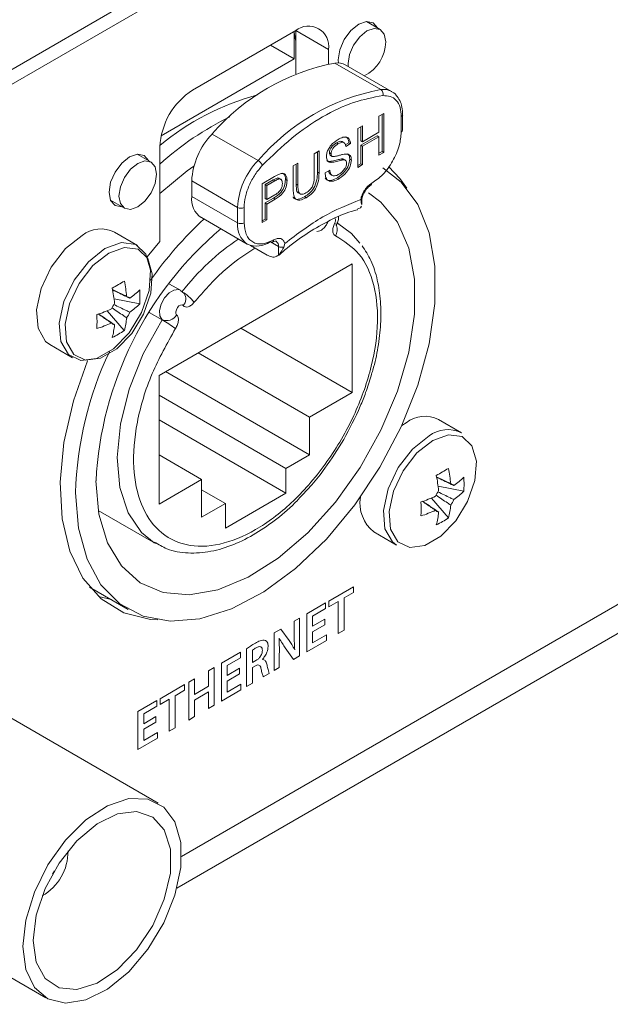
# Model space of a CAD drawing. Header units: millimetres. Extents: x 0 to 1118, y 0 to 864.
# Tile 131 of 156: x 914.51 to 920.89, y 547.78 to 558.4. Entities that reach past the tile are written whole.
import ezdxf

# ---------------------------------------------------------------- set-up
doc = ezdxf.new("R2010")
doc.units = ezdxf.units.MM

msp = doc.modelspace()

# ---------------------------------------------------------------- linework, layer by layer
at = {"color": 7, "linetype": 'Continuous', "lineweight": 15}
for p, q in [((931.572, 567.759), (882.834, 539.623)), ((931.522, 567.569), (882.834, 539.462)), ((918.407, 558.291), (918.258, 558.378)), ((916.262, 549.37), (931.522, 558.179)), ((917.495, 558.281), (916.381, 557.639)), ((917.477, 558.262), (917.477, 557.975)), ((917.495, 557.816), (917.495, 558.281)), ((917.477, 557.975), (917.221, 558.123)), ((917.848, 557.92), (917.848, 558.077)), ((917.477, 557.975), (916.041, 557.146)), ((918.531, 557.623), (918.036, 557.908)), ((931.399, 557.795), (916.212, 549.028)), ((918.394, 557.357), (918.445, 557.386)), ((918.394, 557.185), (918.394, 557.357)), ((918.427, 557.376), (918.427, 556.977)), ((918.445, 557.386), (918.445, 556.967)), ((918.65, 557.207), (918.65, 557.373)), ((918.166, 557.225), (918.217, 557.254)), ((918.166, 556.805), (918.166, 557.225)), ((918.199, 557.244), (918.199, 557.093)), ((918.217, 557.254), (918.217, 557.082)), ((918.376, 557.146), (918.199, 557.044)), ((918.217, 557.082), (918.394, 557.185)), ((918.394, 557.136), (918.217, 557.034)), ((918.376, 557.146), (918.394, 557.136)), ((918.394, 556.937), (918.394, 557.136)), ((916.027, 557.026), (916.027, 556.006)), ((917.936, 557.07), (917.954, 557.06)), ((918.018, 557.071), (917.996, 557.084)), ((918.069, 557.071), (918.03, 557.049)), ((918.087, 557.061), (918.035, 557.031)), ((918.069, 557.071), (918.087, 557.061)), ((918.199, 557.093), (918.217, 557.082)), ((918.199, 557.044), (918.199, 556.845)), ((918.199, 557.044), (918.217, 557.034)), ((918.217, 557.034), (918.217, 556.835)), ((915.933, 556.863), (915.783, 556.949)), ((917.695, 556.953), (917.747, 556.983)), ((917.695, 556.715), (917.695, 556.953)), ((917.729, 556.973), (917.729, 556.752)), ((917.747, 556.983), (917.747, 556.742)), ((917.859, 556.963), (917.877, 556.953)), ((917.872, 556.933), (917.89, 556.923)), ((918.427, 556.977), (918.394, 556.958)), ((918.445, 556.967), (918.394, 556.937)), ((918.427, 556.977), (918.445, 556.967)), ((917.467, 556.822), (917.518, 556.851)), ((917.467, 556.58), (917.467, 556.822)), ((917.501, 556.841), (917.501, 556.623)), ((917.518, 556.851), (917.518, 556.613)), ((917.862, 556.87), (917.879, 556.859)), ((917.988, 556.896), (918.006, 556.886)), ((918.034, 556.881), (918.012, 556.894)), ((918.078, 556.894), (918.096, 556.884)), ((918.199, 556.845), (918.166, 556.826)), ((918.217, 556.835), (918.166, 556.805)), ((918.199, 556.845), (918.217, 556.835)), ((917.132, 556.628), (917.265, 556.705)), ((917.294, 556.69), (917.312, 556.68)), ((917.335, 556.676), (917.313, 556.689)), ((917.812, 556.746), (917.863, 556.776)), ((917.868, 556.731), (917.89, 556.718)), ((917.946, 556.694), (917.964, 556.684)), ((916.372, 556.659), (916.372, 556.492)), ((917.132, 556.209), (917.132, 556.628)), ((917.252, 556.67), (917.166, 556.619)), ((917.166, 556.619), (917.166, 556.469)), ((917.166, 556.619), (917.183, 556.609)), ((917.27, 556.659), (917.183, 556.609)), ((917.183, 556.609), (917.183, 556.459)), ((917.384, 556.674), (917.402, 556.663)), ((917.183, 556.459), (917.271, 556.509)), ((917.522, 556.531), (917.544, 556.518)), ((917.59, 556.488), (917.608, 556.478)), ((915.495, 556.451), (915.645, 556.365)), ((917.255, 556.472), (917.166, 556.421)), ((917.166, 556.469), (917.183, 556.459)), ((917.166, 556.421), (917.166, 556.248)), ((917.166, 556.421), (917.183, 556.41)), ((917.272, 556.462), (917.183, 556.41)), ((917.183, 556.41), (917.183, 556.238)), ((918.193, 556.369), (918.205, 556.387)), ((918.203, 556.429), (918.197, 556.457)), ((918.204, 556.405), (918.203, 556.429)), ((918.208, 556.405), (918.208, 556.441)), ((918.143, 556.343), (918.162, 556.348)), ((918.193, 556.369), (918.16, 556.353)), ((916.476, 556.263), (916.971, 555.978)), ((917.166, 556.248), (917.132, 556.229)), ((917.183, 556.238), (917.132, 556.209)), ((917.166, 556.248), (917.183, 556.238)), ((917.967, 556.191), (917.942, 556.205)), ((915.785, 555.964), (915.538, 556.107)), ((916.027, 556.006), (915.892, 555.84)), ((917.008, 555.962), (917.185, 555.859)), ((917.376, 555.983), (917.365, 555.945)), ((918.105, 555.765), (916.019, 554.561)), ((918.105, 554.377), (918.105, 555.765)), ((916.249, 555.479), (916.126, 555.55)), ((916.289, 555.445), (916.249, 555.478)), ((915.81, 555.332), (915.533, 555.386)), ((915.644, 555.046), (915.46, 555.258)), ((916.051, 555.162), (915.914, 555.241)), ((918.105, 554.377), (916.902, 555.071)), ((914.838, 554.894), (915.085, 554.752)), ((916.443, 554.806), (917.645, 554.112)), ((916.089, 554.602), (917.645, 553.704)), ((916.019, 554.561), (916.019, 553.173)), ((917.645, 554.112), (918.105, 554.377)), ((916.019, 554.347), (917.389, 553.556)), ((917.389, 553.29), (916.019, 554.081)), ((917.645, 553.704), (917.645, 554.112)), ((918.688, 554.051), (918.642, 554.021)), ((919.285, 553.943), (919.038, 554.085)), ((916.019, 553.704), (916.478, 553.438)), ((917.389, 553.556), (917.645, 553.704)), ((917.389, 553.29), (917.389, 553.556)), ((916.019, 553.173), (916.478, 553.438)), ((916.478, 553.438), (916.478, 553.03)), ((916.478, 553.326), (916.735, 553.178)), ((916.735, 552.913), (917.389, 553.29)), ((919.31, 553.311), (919.033, 553.365)), ((919.144, 553.024), (918.96, 553.237)), ((915.362, 553.104), (915.98, 552.748)), ((916.478, 553.03), (916.735, 553.178)), ((916.735, 553.178), (916.735, 552.913)), ((918.338, 552.873), (918.585, 552.73)), ((915.268, 552.278), (915.687, 552.037)), ((915.366, 552.175), (915.504, 552.142)), ((916.011, 549.946), (913.878, 551.177)), ((912.665, 549.076), (914.798, 547.845))]:
    msp.add_line(p, q, dxfattribs=at)
at = {"color": 9, "linetype": 'Continuous', "lineweight": 0}
for p, q in [((917.469, 558.267), (917.477, 558.262)), ((917.848, 558.077), (917.495, 558.281)), ((918.414, 557.645), (917.919, 557.93)), ((918.635, 557.186), (918.635, 557.353)), ((917.088, 556.879), (916.593, 557.165)), ((917.729, 556.752), (917.747, 556.742)), ((916.372, 556.659), (916.867, 556.373)), ((917.252, 556.67), (917.27, 556.659)), ((917.501, 556.623), (917.518, 556.613)), ((916.867, 556.207), (916.372, 556.492)), ((916.867, 556.207), (916.867, 556.373)), ((916.938, 556.373), (916.938, 556.207)), ((917.255, 556.472), (917.272, 556.462)), ((917.309, 555.951), (917.221, 556.002)), ((917.309, 555.858), (917.309, 555.951)), ((918.119, 552.279), (917.854, 552.126)), ((918.119, 552.218), (918.119, 552.279)), ((917.854, 552.126), (917.854, 552.065)), ((917.854, 552.065), (917.955, 552.123)), ((917.955, 552.123), (917.955, 551.776)), ((918.017, 552.16), (918.119, 552.218)), ((918.017, 551.812), (918.017, 552.16)), ((917.818, 552.106), (917.615, 551.988)), ((917.677, 551.963), (917.818, 552.045)), ((917.818, 552.045), (917.818, 552.106)), ((917.537, 551.943), (917.479, 551.909)), ((917.479, 551.909), (917.479, 551.767)), ((917.537, 551.535), (917.537, 551.943)), ((917.615, 551.988), (917.615, 551.58)), ((917.677, 551.856), (917.677, 551.963)), ((917.811, 551.933), (917.677, 551.856)), ((917.811, 551.872), (917.811, 551.933)), ((917.333, 551.825), (917.261, 551.784)), ((917.424, 551.702), (917.333, 551.825)), ((917.677, 551.796), (917.811, 551.872)), ((917.955, 551.776), (918.017, 551.812)), ((917.261, 551.784), (917.261, 551.376)), ((917.315, 551.726), (917.317, 551.728)), ((917.615, 551.58), (917.826, 551.702)), ((917.677, 551.677), (917.677, 551.796)), ((917.826, 551.763), (917.677, 551.677)), ((917.826, 551.702), (917.826, 551.763)), ((916.965, 551.61), (916.965, 551.205)), ((917.027, 551.464), (917.027, 551.596)), ((917.38, 551.623), (917.472, 551.498)), ((917.485, 551.599), (917.484, 551.599)), ((916.897, 551.574), (916.693, 551.456)), ((916.756, 551.431), (916.897, 551.513)), ((916.897, 551.513), (916.897, 551.574)), ((917.065, 551.486), (917.027, 551.464)), ((917.135, 551.496), (917.135, 551.498)), ((917.318, 551.409), (917.318, 551.555)), ((917.472, 551.498), (917.537, 551.535)), ((916.615, 551.411), (916.552, 551.375)), ((916.615, 551.003), (916.615, 551.411)), ((916.693, 551.456), (916.693, 551.048)), ((916.756, 551.324), (916.756, 551.431)), ((916.889, 551.401), (916.756, 551.324)), ((916.889, 551.34), (916.889, 551.401)), ((917.027, 551.409), (917.059, 551.428)), ((917.027, 551.241), (917.027, 551.409)), ((917.261, 551.376), (917.318, 551.409)), ((916.401, 551.288), (916.339, 551.252)), ((916.401, 551.12), (916.401, 551.288)), ((916.552, 551.375), (916.552, 551.207)), ((916.756, 551.263), (916.889, 551.34)), ((917.145, 551.309), (917.21, 551.346)), ((916.295, 551.226), (916.03, 551.073)), ((916.193, 551.106), (916.295, 551.165)), ((916.295, 551.165), (916.295, 551.226)), ((916.339, 551.252), (916.339, 550.843)), ((916.552, 551.207), (916.401, 551.12)), ((916.693, 551.048), (916.904, 551.17)), ((916.756, 551.145), (916.756, 551.263)), ((916.904, 551.231), (916.756, 551.145)), ((916.904, 551.17), (916.904, 551.231)), ((916.965, 551.205), (917.027, 551.241)), ((916.03, 551.073), (916.03, 551.012)), ((916.03, 551.012), (916.13, 551.07)), ((916.13, 551.07), (916.13, 550.723)), ((916.193, 550.759), (916.193, 551.106)), ((916.401, 551.059), (916.552, 551.146)), ((916.552, 551.146), (916.552, 550.967)), ((915.994, 551.053), (915.791, 550.935)), ((915.853, 550.91), (915.994, 550.992)), ((915.994, 550.992), (915.994, 551.053)), ((916.401, 550.88), (916.401, 551.059)), ((916.552, 550.967), (916.615, 551.003)), ((915.791, 550.935), (915.791, 550.527)), ((915.853, 550.803), (915.853, 550.91)), ((915.986, 550.88), (915.853, 550.803)), ((915.986, 550.819), (915.986, 550.88)), ((916.339, 550.843), (916.401, 550.88)), ((915.853, 550.743), (915.986, 550.819)), ((915.853, 550.624), (915.853, 550.743)), ((916.13, 550.723), (916.193, 550.759)), ((915.791, 550.527), (916.002, 550.649)), ((916.002, 550.71), (915.853, 550.624)), ((916.002, 550.649), (916.002, 550.71))]:
    msp.add_line(p, q, dxfattribs=at)
at = {"color": 7, "linetype": 'Continuous', "lineweight": 15, "flags": 128}
for points in [[(918.38, 558.307), (918.379, 558.309), (918.332, 558.364), (918.26, 558.378), (918.175, 558.349), (918.091, 558.28), (918.019, 558.184), (917.971, 558.073), (917.954, 557.966), (917.957, 557.931)], [(918.062, 557.893), (918.06, 557.925), (918.076, 558.024), (918.12, 558.125), (918.186, 558.214), (918.264, 558.277), (918.341, 558.304), (918.407, 558.291), (918.452, 558.241), (918.467, 558.16), (918.467, 558.16)], [(917.495, 558.176), (917.493, 558.181), (917.477, 558.262)], [(915.7, 556.92), (915.616, 556.852), (915.544, 556.755), (915.496, 556.644), (915.479, 556.537), (915.496, 556.449), (915.544, 556.394), (915.616, 556.38), (915.618, 556.38)], [(915.905, 556.878), (915.905, 556.88), (915.857, 556.935), (915.785, 556.949), (915.7, 556.92)], [(918.437, 556.8), (918.635, 556.646), (918.814, 556.404), (918.936, 556.098), (918.998, 555.738), (918.998, 555.335), (918.936, 554.903), (918.814, 554.455), (918.635, 554.007), (918.405, 553.571), (918.133, 553.163), (917.826, 552.795), (917.494, 552.479), (917.149, 552.225), (916.801, 552.042), (916.461, 551.936), (916.14, 551.909), (915.849, 551.963), (915.597, 552.096), (915.392, 552.303), (915.241, 552.578), (915.148, 552.913), (915.117, 553.296), (915.117, 553.296)], [(915.992, 556.731), (915.977, 556.632), (915.933, 556.531), (915.867, 556.442), (915.789, 556.379), (915.711, 556.352), (915.645, 556.365), (915.601, 556.415), (915.586, 556.496), (915.601, 556.595), (915.645, 556.697), (915.711, 556.786), (915.789, 556.848), (915.867, 556.875), (915.933, 556.863), (915.977, 556.812), (915.992, 556.731)], [(916.396, 556.82), (916.323, 556.768), (916.027, 556.524)], [(918.695, 556.58), (918.621, 556.685), (918.502, 556.811)], [(915.338, 553.423), (915.369, 553.065), (915.462, 552.755), (915.612, 552.505), (915.814, 552.325), (916.062, 552.22), (916.346, 552.194), (916.655, 552.249), (916.98, 552.383), (917.307, 552.59), (917.625, 552.863), (917.923, 553.192), (918.19, 553.566), (918.416, 553.97), (918.594, 554.391), (918.715, 554.812), (918.777, 555.22), (918.777, 555.598), (918.715, 555.934), (918.594, 556.215), (918.416, 556.431), (918.28, 556.529)], [(917.945, 556.203), (918.097, 556.093), (918.189, 555.986)], [(915.188, 556.072), (915.009, 555.93), (914.854, 555.73), (914.745, 555.499), (914.695, 555.269), (914.712, 555.069), (914.793, 554.928), (914.838, 554.894)], [(915.435, 555.929), (915.256, 555.788), (915.101, 555.588), (914.992, 555.357), (914.942, 555.126), (914.959, 554.927), (915.04, 554.785), (915.174, 554.721), (915.344, 554.743), (915.526, 554.848), (915.695, 555.022), (915.83, 555.241), (915.911, 555.476), (915.928, 555.695), (915.878, 555.868), (915.768, 555.973), (915.613, 555.994), (915.435, 555.929)], [(915.246, 554.72), (915.094, 554.286), (914.991, 553.837), (914.95, 553.408), (914.971, 553.014), (915.054, 552.666), (915.197, 552.375), (915.394, 552.151), (915.64, 552), (915.927, 551.928), (916.007, 551.923)], [(918.935, 553.908), (918.756, 553.766), (918.601, 553.566), (918.492, 553.336), (918.442, 553.105), (918.459, 552.905), (918.54, 552.764), (918.585, 552.73)], [(914.547, 548.401), (914.579, 548.686), (914.672, 548.987), (914.819, 549.281), (915.01, 549.547), (915.23, 549.765), (915.463, 549.917), (915.692, 549.995), (915.899, 549.99), (916.07, 549.905), (916.191, 549.744), (916.254, 549.521), (916.254, 549.251), (916.191, 548.955), (916.07, 548.655), (915.899, 548.372), (915.692, 548.128), (915.463, 547.941), (915.23, 547.825), (915.01, 547.789), (914.819, 547.834), (914.672, 547.958), (914.579, 548.152), (914.547, 548.401)], [(914.659, 548.465), (914.692, 548.738), (914.788, 549.025), (914.94, 549.3), (915.132, 549.54), (915.349, 549.722), (915.57, 549.831), (915.777, 549.856), (915.951, 549.796), (916.076, 549.657), (916.141, 549.449), (916.141, 549.193), (916.076, 548.91), (915.951, 548.626), (915.777, 548.365), (915.57, 548.152), (915.349, 548.005), (915.132, 547.937), (914.94, 547.954), (914.788, 548.055), (914.692, 548.231), (914.659, 548.465)], [(914.888, 549.218), (914.878, 549.2), (914.867, 549.181)]]:
    msp.add_lwpolyline(points, dxfattribs=at)
at = {"color": 9, "linetype": 'Continuous', "lineweight": 0, "flags": 128}
for points in [[(917.914, 556.198), (917.926, 556.195), (917.934, 556.193), (917.938, 556.194), (917.938, 556.194)], [(915.475, 555.88), (915.304, 555.745), (915.156, 555.554), (915.052, 555.334), (915.004, 555.113), (915.02, 554.923), (915.098, 554.788), (915.226, 554.727), (915.388, 554.748), (915.562, 554.848), (915.724, 555.014), (915.852, 555.223), (915.93, 555.448), (915.946, 555.657), (915.898, 555.822), (915.793, 555.922), (915.646, 555.942), (915.475, 555.88)], [(916.051, 555.162), (916.027, 555.203), (916.024, 555.262), (916.042, 555.33), (916.078, 555.397), (916.127, 555.45), (916.18, 555.481), (916.229, 555.486), (916.249, 555.479)], [(916.209, 555.214), (916.201, 555.228), (916.2, 555.247), (916.206, 555.27), (916.218, 555.292), (916.234, 555.31), (916.252, 555.32), (916.268, 555.322), (916.281, 555.315)], [(915.966, 552.756), (915.831, 552.865), (915.685, 553.078), (915.596, 553.352), (915.568, 553.676), (915.602, 554.036), (915.698, 554.414), (915.849, 554.795), (916.051, 555.162)], [(918.975, 553.859), (918.804, 553.724), (918.657, 553.533), (918.552, 553.312), (918.504, 553.092), (918.52, 552.901), (918.598, 552.766), (918.726, 552.705), (918.888, 552.726), (919.062, 552.827), (919.224, 552.993), (919.352, 553.202), (919.43, 553.426), (919.446, 553.635), (919.398, 553.801), (919.294, 553.901), (919.146, 553.921), (918.975, 553.859)]]:
    msp.add_lwpolyline(points, dxfattribs=at)
at = {"color": 7, "linetype": 'Continuous', "lineweight": 15}
for centre, radius, start, end in [((917.633, 558.112), 0.218, 350.786, 129.2033), ((918.051, 558.167), 0.416, 296.3026, 359.0498), ((918.348, 555.656), 2.315, 100.6887, 139.306), ((917.945, 557.743), 0.189, 60.936, 97.8448), ((916.795, 556.991), 0.768, 122.6055, 177.3945), ((917.813, 554.88), 2.804, 105.0759, 129.5515), ((918.242, 554.365), 3.322, 116.0101, 131.7993), ((917.151, 556.62), 0.78, 135.6802, 177.1412), ((918.625, 557.209), 0.0251, 294.3747, 354.3052), ((918.292, 556.633), 0.0252, 305.7787, 5.6134), ((916.61, 556.462), 0.24, 172.7442, 235.9436), ((919.362, 553.169), 4.201, 132.8807, 144.8528), ((917.803, 556.132), 0.14, 331.3054, 19.576), ((915.39, 555.812), 0.329, 63.3914, 127.919), ((919.157, 553.225), 3.824, 130.2007, 177.0331), ((917.074, 556.207), 0.251, 245.6929, 305.6176), ((917.235, 556.023), 0.0252, 234.384, 294.2896), ((914.294, 557.767), 2.571, 298.314, 301.6806), ((914.162, 555.27), 1.514, 5.4341, 11.7851), ((914.031, 555.194), 1.514, 5.4341, 11.7851), ((915.198, 556.095), 0.865, 305.7806, 315.009), ((914.951, 555.408), 0.862, 354.975, 5.025), ((916.024, 555.046), 0.483, 39.0348, 59.9007), ((915.771, 555.164), 0.29, 143.1806, 156.8194), ((915.66, 555.356), 0.0576, 39.8198, 80.1694), ((915.198, 555.944), 0.865, 305.7806, 315.009), ((914.875, 556.655), 1.514, 288.2126, 294.5632), ((912.778, 555.141), 2.571, 358.3164, 1.6836), ((915.437, 555.356), 0.29, 323.1806, 336.8194), ((916.101, 555.276), 0.124, 246.4001, 330.2717), ((914.875, 556.504), 1.514, 288.2126, 294.5632), ((915.548, 555.164), 0.0576, 219.8198, 260.1694), ((914.678, 555.194), 0.865, 344.9889, 354.2168), ((914.809, 555.27), 0.865, 344.9889, 354.2168), ((915.149, 555.752), 0.862, 294.972, 305.0226), ((918.908, 553.19), 3.792, 154.5993, 178.3979), ((918.89, 553.791), 0.329, 63.3914, 127.919), ((919.137, 553.648), 0.329, 63.3914, 127.919), ((917.794, 555.746), 2.571, 298.314, 301.6806), ((917.662, 553.248), 1.514, 5.4341, 11.7851), ((917.531, 553.173), 1.514, 5.4341, 11.7851), ((918.698, 554.074), 0.865, 305.7806, 315.009), ((918.451, 553.387), 0.862, 354.975, 5.025), ((919.271, 553.143), 0.29, 143.1806, 156.8194), ((919.16, 553.335), 0.0576, 39.8198, 80.1694), ((918.698, 553.923), 0.865, 305.7806, 315.009), ((918.585, 553.182), 0.396, 170.3564, 231.3111), ((918.375, 554.634), 1.514, 288.2126, 294.5632), ((916.278, 553.12), 2.571, 358.3164, 1.6836), ((918.937, 553.335), 0.29, 323.1806, 336.8194), ((918.375, 554.483), 1.514, 288.2126, 294.5632), ((919.049, 553.143), 0.0576, 219.8198, 260.1694), ((918.178, 553.173), 0.865, 344.9889, 354.2168), ((918.309, 553.248), 0.865, 344.9889, 354.2168), ((918.65, 553.73), 0.862, 294.972, 305.0226), ((914.484, 549.427), 0.552, 299.5575, 0.4479)]:
    msp.add_arc(centre, radius, start, end, dxfattribs=at)
at = {"color": 9, "linetype": 'Continuous', "lineweight": 0}
for centre, radius, start, end in [((918.843, 555.37), 2.315, 100.6887, 139.306), ((918.44, 557.458), 0.189, 60.936, 97.8448), ((918.38, 557.596), 0.0589, 342.3981, 54.6696), ((918.625, 557.376), 0.0252, 294.3885, 354.1474), ((917.646, 556.334), 0.78, 135.6802, 177.1412), ((917.022, 556.767), 0.13, 28.1427, 59.5587), ((916.903, 556.441), 0.0769, 242.6097, 297.3903), ((918.188, 556.442), 0.0192, 320.12, 358.752), ((917.112, 556.179), 0.246, 173.7012, 234.9867), ((916.903, 556.275), 0.0769, 242.6097, 297.3903), ((917.861, 556.232), 0.0629, 328.2013, 23.6064), ((918.36, 553.829), 2.656, 123.8345, 142.0079), ((917.232, 556.02), 0.024, 304.0385, 7.2576), ((917.246, 555.957), 0.0633, 354.497, 52.9664), ((917.345, 556.021), 0.0781, 242.8874, 285.1251), ((916.205, 555.385), 0.103, 317.2589, 35.8986), ((915.183, 553.657), 1.737, 54.2606, 60.0127)]:
    msp.add_arc(centre, radius, start, end, dxfattribs=at)
for points, knots in [([(918.436, 557.579), (918.332, 557.56), (918.121, 557.521), (917.786, 557.361), (917.451, 557.135), (917.241, 556.93), (917.137, 556.829)], [0, 0, 0, 0, 0.247677, 0.5, 0.752323, 1, 1, 1, 1]), ([(918.635, 557.353), (918.632, 557.387), (918.627, 557.457), (918.584, 557.532), (918.52, 557.578), (918.464, 557.578), (918.436, 557.579)], [0, 0, 0, 0, 0.24442, 0.5, 0.75558, 1, 1, 1, 1]), ([(917.137, 556.829), (917.109, 556.797), (917.053, 556.731), (916.989, 556.611), (916.946, 556.486), (916.94, 556.41), (916.938, 556.373)], [0, 0, 0, 0, 0.24442, 0.5, 0.75558, 1, 1, 1, 1]), ([(918.197, 556.457), (918.201, 556.474), (918.21, 556.509), (918.239, 556.562), (918.276, 556.607), (918.303, 556.626), (918.317, 556.635)], [0, 0, 0, 0, 0.242943, 0.5, 0.757057, 1, 1, 1, 1]), ([(916.938, 556.207), (916.942, 556.163), (916.949, 556.095), (916.988, 556.032), (917.029, 555.998), (917.08, 555.979), (917.154, 555.977), (917.216, 556.005), (917.256, 556.023)], [0, 0, 0, 0, 0.2394429, 0.3696263, 0.4999999, 0.6301834, 0.7605571, 1, 1, 1, 1]), ([(917.724, 556.115), (917.734, 556.116), (917.755, 556.117), (917.79, 556.14), (917.822, 556.174), (917.836, 556.203), (917.843, 556.216)], [0, 0, 0, 0, 0.250679, 0.500186, 0.759382, 1, 1, 1, 1]), ([(917.914, 556.198), (917.908, 556.184), (917.896, 556.155), (917.894, 556.113), (917.903, 556.08), (917.918, 556.07), (917.926, 556.065)], [0, 0, 0, 0, 0.250679, 0.500186, 0.759382, 1, 1, 1, 1]), ([(917.926, 556.065), (918.016, 556.009), (918.202, 555.894), (918.358, 555.546), (918.397, 555.101), (918.313, 554.6), (918.119, 554.084), (917.824, 553.589), (917.458, 553.172), (917.062, 552.875), (916.665, 552.715), (916.299, 552.708), (916.004, 552.863), (915.81, 553.155), (915.726, 553.56), (915.765, 554.049), (915.921, 554.577), (916.107, 554.906), (916.197, 555.067)], [0, 0, 0, 0, 0.061041, 0.125, 0.188959, 0.25, 0.311041, 0.375, 0.438959, 0.5, 0.561041, 0.625, 0.688959, 0.75, 0.811041, 0.875, 0.938959, 1, 1, 1, 1]), ([(917.376, 555.983), (917.372, 555.995), (917.363, 556.02), (917.334, 556.039), (917.297, 556.042), (917.269, 556.029), (917.256, 556.023)], [0, 0, 0, 0, 0.242943, 0.5, 0.757057, 1, 1, 1, 1]), ([(916.399, 555.35), (916.502, 555.468), (916.709, 555.707), (916.939, 555.858), (917.055, 555.934)], [0, 0, 0, 0, 0.495744, 1, 1, 1, 1]), ([(916.281, 555.315), (916.288, 555.309), (916.302, 555.296), (916.334, 555.299), (916.369, 555.317), (916.389, 555.34), (916.399, 555.35)], [0, 0, 0, 0, 0.250679, 0.500186, 0.759382, 1, 1, 1, 1]), ([(916.197, 555.067), (916.205, 555.081), (916.221, 555.109), (916.229, 555.153), (916.227, 555.191), (916.215, 555.207), (916.209, 555.214)], [0, 0, 0, 0, 0.250679, 0.500186, 0.759382, 1, 1, 1, 1]), ([(917.167, 551.703), (917.149, 551.704), (917.115, 551.705), (917.077, 551.683), (917.06, 551.674)], [0, 0, 0, 0, 0.557321, 1, 1, 1, 1]), ([(917.197, 551.638), (917.196, 551.655), (917.194, 551.685), (917.175, 551.698), (917.167, 551.703)], [0, 0, 0, 0, 0.5603241, 1, 1, 1, 1]), ([(917.318, 551.555), (917.318, 551.587), (917.319, 551.645), (917.316, 551.702), (917.315, 551.726)], [0, 0, 0, 0, 0.560008, 1, 1, 1, 1]), ([(917.317, 551.728), (917.328, 551.707), (917.347, 551.671), (917.37, 551.638), (917.38, 551.623)], [0, 0, 0, 0, 0.559955, 1, 1, 1, 1]), ([(917.484, 551.599), (917.474, 551.619), (917.456, 551.656), (917.433, 551.688), (917.424, 551.702)], [0, 0, 0, 0, 0.5599584, 1, 1, 1, 1]), ([(917.479, 551.767), (917.479, 551.735), (917.48, 551.678), (917.483, 551.624), (917.485, 551.599)], [0, 0, 0, 0, 0.5599979, 1, 1, 1, 1]), ([(917.06, 551.674), (917.042, 551.663), (917.01, 551.644), (916.979, 551.621), (916.965, 551.61)], [0, 0, 0, 0, 0.560031, 1, 1, 1, 1]), ([(917.027, 551.596), (917.035, 551.601), (917.048, 551.611), (917.061, 551.619), (917.067, 551.622)], [0, 0, 0, 0, 0.5596175, 1, 1, 1, 1]), ([(917.135, 551.594), (917.134, 551.583), (917.131, 551.559), (917.111, 551.524), (917.088, 551.5), (917.073, 551.49), (917.065, 551.486)], [0, 0, 0, 0, 0.279558, 0.55825, 0.778831, 1, 1, 1, 1]), ([(917.067, 551.622), (917.076, 551.627), (917.095, 551.637), (917.12, 551.637), (917.133, 551.619), (917.134, 551.603), (917.135, 551.594)], [0, 0, 0, 0, 0.280926, 0.560108, 0.779437, 1, 1, 1, 1]), ([(917.135, 551.498), (917.144, 551.509), (917.164, 551.532), (917.191, 551.582), (917.195, 551.617), (917.197, 551.638)], [0, 0, 0, 0, 0.280772, 0.561599, 1, 1, 1, 1]), ([(917.183, 551.445), (917.178, 551.46), (917.171, 551.481), (917.152, 551.496), (917.14, 551.496), (917.135, 551.496)], [0, 0, 0, 0, 0.559431, 0.779792, 1, 1, 1, 1]), ([(917.059, 551.428), (917.069, 551.432), (917.087, 551.441), (917.113, 551.431), (917.119, 551.407), (917.122, 551.392)], [0, 0, 0, 0, 0.280804, 0.558873, 1, 1, 1, 1]), ([(917.122, 551.392), (917.125, 551.376), (917.131, 551.346), (917.141, 551.32), (917.145, 551.309)], [0, 0, 0, 0, 0.560242, 1, 1, 1, 1]), ([(917.21, 551.346), (917.204, 551.364), (917.194, 551.396), (917.186, 551.43), (917.183, 551.445)], [0, 0, 0, 0, 0.5596186, 1, 1, 1, 1])]:
    msp.add_open_spline(points, degree=3, knots=knots, dxfattribs=at)
at = {"color": 7, "linetype": 'Continuous', "lineweight": 15}
for points, knots in [([(918.581, 557.582), (918.58, 557.583), (918.567, 557.603), (918.547, 557.614), (918.527, 557.625)], [0, 0, 0, 0, 0.03784, 1, 1, 1, 1]), ([(918.65, 557.373), (918.648, 557.401), (918.645, 557.457), (918.621, 557.529), (918.594, 557.564), (918.581, 557.582)], [0, 0, 0, 0, 0.334504, 0.672705, 1, 1, 1, 1]), ([(917.952, 557.107), (917.97, 557.116), (918.006, 557.134), (918.052, 557.134), (918.081, 557.106), (918.085, 557.076), (918.087, 557.061)], [0, 0, 0, 0, 0.280797, 0.560151, 0.779877, 1, 1, 1, 1]), ([(918.038, 557.136), (918.046, 557.129), (918.064, 557.116), (918.067, 557.087), (918.069, 557.071)], [0, 0, 0, 0, 0.468878, 1, 1, 1, 1]), ([(918.317, 556.635), (918.357, 556.663), (918.419, 556.706), (918.493, 556.795), (918.543, 556.872), (918.584, 556.954), (918.624, 557.062), (918.631, 557.138), (918.635, 557.186)], [0, 0, 0, 0, 0.239443, 0.369626, 0.5, 0.630183, 0.760557, 1, 1, 1, 1]), ([(917.826, 556.919), (917.827, 556.933), (917.829, 556.96), (917.848, 557.004), (917.887, 557.062), (917.925, 557.088), (917.952, 557.107)], [0, 0, 0, 0, 0.187029, 0.374124, 0.56114, 1, 1, 1, 1]), ([(917.936, 557.07), (917.926, 557.064), (917.907, 557.051), (917.88, 557.025), (917.863, 556.992), (917.86, 556.972), (917.859, 556.963)], [0, 0, 0, 0, 0.28129, 0.56082, 0.78068, 1, 1, 1, 1]), ([(917.954, 557.06), (917.944, 557.053), (917.924, 557.041), (917.898, 557.014), (917.88, 556.981), (917.878, 556.962), (917.877, 556.953)], [0, 0, 0, 0, 0.28129, 0.56082, 0.78068, 1, 1, 1, 1]), ([(917.997, 557.08), (917.993, 557.082), (917.979, 557.094), (917.955, 557.08), (917.936, 557.07)], [0, 0, 0, 0, 0.2287263, 1, 1, 1, 1]), ([(918.035, 557.031), (918.033, 557.043), (918.03, 557.065), (918, 557.083), (917.972, 557.068), (917.954, 557.06)], [0, 0, 0, 0, 0.281097, 0.560287, 1, 1, 1, 1]), ([(917.879, 556.859), (917.871, 556.86), (917.855, 556.861), (917.832, 556.877), (917.828, 556.903), (917.826, 556.919)], [0, 0, 0, 0, 0.281445, 0.562273, 1, 1, 1, 1]), ([(917.859, 556.963), (917.86, 556.955), (917.861, 556.942), (917.869, 556.936), (917.872, 556.933)], [0, 0, 0, 0, 0.5596169, 1, 1, 1, 1]), ([(917.877, 556.953), (917.878, 556.945), (917.879, 556.932), (917.887, 556.926), (917.89, 556.923)], [0, 0, 0, 0, 0.5596169, 1, 1, 1, 1]), ([(917.89, 556.923), (917.905, 556.923), (917.931, 556.923), (917.969, 556.936), (918.002, 556.945), (918.022, 556.948), (918.033, 556.949)], [0, 0, 0, 0, 0.338408, 0.558974, 0.779535, 1, 1, 1, 1]), ([(918.033, 556.949), (918.043, 556.949), (918.062, 556.949), (918.083, 556.935), (918.094, 556.912), (918.095, 556.894), (918.096, 556.884)], [0, 0, 0, 0, 0.280371, 0.559909, 0.779859, 1, 1, 1, 1]), ([(918.052, 556.951), (918.057, 556.948), (918.067, 556.943), (918.076, 556.922), (918.078, 556.904), (918.078, 556.894)], [0, 0, 0, 0, 0.269296, 0.634489, 1, 1, 1, 1]), ([(917.862, 556.87), (917.853, 556.87), (917.842, 556.87), (917.834, 556.876), (917.832, 556.878)], [0, 0, 0, 0, 0.767991, 1, 1, 1, 1]), ([(917.988, 556.896), (917.974, 556.893), (917.95, 556.888), (917.917, 556.879), (917.889, 556.872), (917.871, 556.87), (917.862, 556.87)], [0, 0, 0, 0, 0.339939, 0.560025, 0.780082, 1, 1, 1, 1]), ([(918.006, 556.886), (917.992, 556.883), (917.968, 556.878), (917.934, 556.869), (917.906, 556.862), (917.888, 556.86), (917.879, 556.859)], [0, 0, 0, 0, 0.339939, 0.560025, 0.780082, 1, 1, 1, 1]), ([(918.078, 556.894), (918.075, 556.872), (918.069, 556.828), (918.02, 556.746), (917.974, 556.714), (917.946, 556.694)], [0, 0, 0, 0, 0.279942, 0.56008, 1, 1, 1, 1]), ([(917.962, 556.731), (917.973, 556.738), (917.994, 556.752), (918.022, 556.784), (918.041, 556.82), (918.043, 556.841), (918.045, 556.852)], [0, 0, 0, 0, 0.280917, 0.560813, 0.780502, 1, 1, 1, 1]), ([(918.096, 556.884), (918.093, 556.862), (918.087, 556.818), (918.038, 556.736), (917.992, 556.703), (917.964, 556.684)], [0, 0, 0, 0, 0.2799417, 0.5600797, 1, 1, 1, 1]), ([(918.014, 556.893), (918.014, 556.893), (918.008, 556.899), (917.998, 556.898), (917.988, 556.896)], [0, 0, 0, 0, 0.024329, 1, 1, 1, 1]), ([(918.045, 556.852), (918.044, 556.859), (918.043, 556.872), (918.03, 556.887), (918.015, 556.886), (918.006, 556.886)], [0, 0, 0, 0, 0.2800885, 0.5599705, 1, 1, 1, 1]), ([(917.294, 556.69), (917.286, 556.687), (917.272, 556.681), (917.258, 556.673), (917.252, 556.67)], [0, 0, 0, 0, 0.5595849, 1, 1, 1, 1]), ([(917.265, 556.705), (917.276, 556.711), (917.294, 556.721), (917.311, 556.729), (917.319, 556.732)], [0, 0, 0, 0, 0.560101, 1, 1, 1, 1]), ([(917.315, 556.687), (917.313, 556.688), (917.307, 556.692), (917.3, 556.691), (917.294, 556.69)], [0, 0, 0, 0, 0.311599, 1, 1, 1, 1]), ([(917.319, 556.732), (917.332, 556.736), (917.359, 556.744), (917.386, 556.727), (917.4, 556.699), (917.401, 556.675), (917.402, 556.663)], [0, 0, 0, 0, 0.280013, 0.55891, 0.779396, 1, 1, 1, 1]), ([(917.354, 556.741), (917.359, 556.739), (917.372, 556.734), (917.382, 556.708), (917.384, 556.685), (917.384, 556.674)], [0, 0, 0, 0, 0.2375563, 0.618675, 1, 1, 1, 1]), ([(917.729, 556.752), (917.729, 556.725), (917.728, 556.673), (917.697, 556.586), (917.644, 556.522), (917.608, 556.5), (917.59, 556.488)], [0, 0, 0, 0, 0.281627, 0.559158, 0.778983, 1, 1, 1, 1]), ([(917.604, 556.529), (917.614, 556.536), (917.636, 556.549), (917.667, 556.581), (917.695, 556.643), (917.695, 556.685), (917.695, 556.715)], [0, 0, 0, 0, 0.187561, 0.374239, 0.559719, 1, 1, 1, 1]), ([(917.747, 556.742), (917.746, 556.715), (917.746, 556.662), (917.715, 556.576), (917.661, 556.512), (917.626, 556.489), (917.608, 556.478)], [0, 0, 0, 0, 0.281627, 0.559158, 0.778983, 1, 1, 1, 1]), ([(917.964, 556.684), (917.943, 556.673), (917.901, 556.651), (917.847, 556.655), (917.818, 556.692), (917.814, 556.728), (917.812, 556.746)], [0, 0, 0, 0, 0.280814, 0.559563, 0.77962, 1, 1, 1, 1]), ([(917.946, 556.694), (917.925, 556.683), (917.884, 556.662), (917.834, 556.662), (917.819, 556.685), (917.814, 556.693)], [0, 0, 0, 0, 0.4058749, 0.8087662, 1, 1, 1, 1]), ([(917.85, 556.768), (917.851, 556.76), (917.853, 556.742), (917.866, 556.736), (917.872, 556.733)], [0, 0, 0, 0, 0.475691, 1, 1, 1, 1]), ([(917.863, 556.776), (917.865, 556.761), (917.869, 556.732), (917.896, 556.712), (917.929, 556.714), (917.951, 556.725), (917.962, 556.731)], [0, 0, 0, 0, 0.280632, 0.558674, 0.779197, 1, 1, 1, 1]), ([(917.384, 556.674), (917.382, 556.652), (917.379, 556.607), (917.332, 556.52), (917.284, 556.49), (917.255, 556.472)], [0, 0, 0, 0, 0.280751, 0.559708, 1, 1, 1, 1]), ([(917.312, 556.68), (917.304, 556.677), (917.29, 556.671), (917.276, 556.663), (917.27, 556.659)], [0, 0, 0, 0, 0.5595849, 1, 1, 1, 1]), ([(917.271, 556.509), (917.282, 556.516), (917.304, 556.53), (917.334, 556.562), (917.349, 556.601), (917.35, 556.622), (917.351, 556.632)], [0, 0, 0, 0, 0.281401, 0.559753, 0.779356, 1, 1, 1, 1]), ([(917.402, 556.663), (917.4, 556.641), (917.396, 556.597), (917.35, 556.51), (917.302, 556.48), (917.272, 556.462)], [0, 0, 0, 0, 0.280751, 0.559708, 1, 1, 1, 1]), ([(917.351, 556.632), (917.35, 556.64), (917.349, 556.657), (917.341, 556.673), (917.328, 556.682), (917.317, 556.68), (917.312, 556.68)], [0, 0, 0, 0, 0.2802608, 0.5600775, 0.7801497, 1, 1, 1, 1]), ([(917.501, 556.623), (917.501, 556.606), (917.502, 556.572), (917.509, 556.534), (917.524, 556.531), (917.525, 556.531)], [0, 0, 0, 0, 0.4748009, 0.9437835, 1, 1, 1, 1]), ([(917.518, 556.613), (917.519, 556.595), (917.519, 556.56), (917.532, 556.518), (917.567, 556.511), (917.592, 556.523), (917.604, 556.529)], [0, 0, 0, 0, 0.2817876, 0.5601223, 0.7793863, 1, 1, 1, 1]), ([(918.208, 556.441), (918.209, 556.457), (918.212, 556.489), (918.235, 556.539), (918.268, 556.585), (918.293, 556.603), (918.306, 556.612)], [0, 0, 0, 0, 0.250001, 0.500001, 0.750001, 1, 1, 1, 1]), ([(917.608, 556.478), (917.585, 556.466), (917.539, 556.443), (917.484, 556.461), (917.469, 556.519), (917.468, 556.56), (917.467, 556.58)], [0, 0, 0, 0, 0.280729, 0.557904, 0.778403, 1, 1, 1, 1]), ([(917.59, 556.488), (917.568, 556.477), (917.523, 556.454), (917.476, 556.462), (917.468, 556.486), (917.468, 556.489)], [0, 0, 0, 0, 0.473986, 0.941971, 1, 1, 1, 1]), ([(917.308, 555.853), (917.339, 555.881), (917.446, 555.976), (917.635, 556.107), (917.867, 556.239), (918.039, 556.317), (918.127, 556.339), (918.143, 556.343)], [0, 0, 0, 0, 0.11226, 0.383706, 0.659168, 0.937474, 1, 1, 1, 1]), ([(917.938, 556.194), (917.946, 556.211), (917.957, 556.236), (917.957, 556.263), (917.957, 556.273)], [0, 0, 0, 0, 0.655536, 1, 1, 1, 1]), ([(917.932, 556.177), (917.932, 556.177), (917.932, 556.177), (917.933, 556.18), (917.934, 556.186), (917.937, 556.191), (917.938, 556.194)], [0, 0, 0, 0, 0.104869, 0.36623, 0.663564, 1, 1, 1, 1]), ([(917.246, 556), (917.254, 556.004), (917.271, 556.012), (917.279, 556.01), (917.283, 556.009)], [0, 0, 0, 0, 0.51207, 1, 1, 1, 1]), ([(917.365, 555.945), (917.352, 555.919), (917.334, 555.883), (917.314, 555.863), (917.309, 555.858)], [0, 0, 0, 0, 0.752751, 1, 1, 1, 1]), ([(918.309, 554.558), (918.315, 554.578), (918.349, 554.681), (918.387, 554.869), (918.417, 555.118), (918.416, 555.363), (918.381, 555.594), (918.317, 555.799), (918.246, 555.909), (918.212, 555.96)], [0, 0, 0, 0, 0.03646, 0.187487, 0.346884, 0.510592, 0.677711, 0.848123, 1, 1, 1, 1]), ([(917.185, 555.859), (917.203, 555.851), (917.238, 555.835), (917.28, 555.838), (917.301, 555.852), (917.309, 555.858)], [0, 0, 0, 0, 0.367496, 0.73481, 1, 1, 1, 1]), ([(915.516, 555.486), (915.555, 555.468), (915.607, 555.443), (915.658, 555.419), (915.669, 555.413)], [0, 0, 0, 0, 0.770594, 1, 1, 1, 1]), ([(915.704, 555.393), (915.691, 555.399), (915.629, 555.43), (915.566, 555.46), (915.516, 555.484)], [0, 0, 0, 0, 0.203941, 1, 1, 1, 1]), ([(915.531, 555.326), (915.576, 555.304), (915.633, 555.277), (915.691, 555.248), (915.704, 555.242)], [0, 0, 0, 0, 0.779333, 1, 1, 1, 1]), ([(915.504, 555.127), (915.493, 555.134), (915.447, 555.166), (915.4, 555.198), (915.364, 555.223)], [0, 0, 0, 0, 0.229363, 1, 1, 1, 1]), ([(915.366, 555.224), (915.412, 555.193), (915.469, 555.154), (915.527, 555.115), (915.539, 555.107)], [0, 0, 0, 0, 0.796095, 1, 1, 1, 1]), ([(915.669, 555.183), (915.658, 555.19), (915.605, 555.226), (915.552, 555.262), (915.511, 555.29)], [0, 0, 0, 0, 0.221883, 1, 1, 1, 1]), ([(918.013, 553.869), (918.076, 553.988), (918.164, 554.154), (918.257, 554.387), (918.29, 554.497), (918.309, 554.558)], [0, 0, 0, 0, 0.526253, 0.737952, 1, 1, 1, 1]), ([(917.534, 553.236), (917.58, 553.283), (917.675, 553.384), (917.841, 553.593), (917.947, 553.764), (918.013, 553.869)], [0, 0, 0, 0, 0.255704, 0.540286, 1, 1, 1, 1]), ([(919.016, 553.465), (919.056, 553.446), (919.107, 553.422), (919.158, 553.398), (919.17, 553.392)], [0, 0, 0, 0, 0.770594, 1, 1, 1, 1]), ([(919.204, 553.372), (919.191, 553.378), (919.129, 553.409), (919.066, 553.439), (919.017, 553.463)], [0, 0, 0, 0, 0.203941, 1, 1, 1, 1]), ([(919.031, 553.305), (919.076, 553.283), (919.134, 553.255), (919.191, 553.227), (919.204, 553.221)], [0, 0, 0, 0, 0.779333, 1, 1, 1, 1]), ([(915.969, 552.763), (916.013, 552.737), (916.122, 552.67), (916.331, 552.636), (916.575, 552.653), (916.822, 552.728), (917.062, 552.848), (917.293, 553.011), (917.45, 553.144), (917.527, 553.228), (917.534, 553.236)], [0, 0, 0, 0, 0.103119, 0.258291, 0.412145, 0.561969, 0.706468, 0.84373, 0.985499, 1, 1, 1, 1]), ([(919.004, 553.106), (918.994, 553.113), (918.947, 553.145), (918.9, 553.177), (918.864, 553.202)], [0, 0, 0, 0, 0.2293627, 1, 1, 1, 1]), ([(918.866, 553.203), (918.912, 553.172), (918.969, 553.132), (919.027, 553.094), (919.039, 553.086)], [0, 0, 0, 0, 0.796095, 1, 1, 1, 1]), ([(919.17, 553.161), (919.158, 553.169), (919.105, 553.205), (919.052, 553.241), (919.011, 553.269)], [0, 0, 0, 0, 0.221883, 1, 1, 1, 1])]:
    msp.add_open_spline(points, degree=3, knots=knots, dxfattribs=at)
at = {"color": 9, "linetype": 'Continuous', "lineweight": 0}
msp.add_open_spline([(918.197, 556.457), (918.06, 556.403), (917.786, 556.295), (917.513, 556.087), (917.376, 555.983)], degree=3, dxfattribs=at)

doc.saveas('drawing.dxf')
